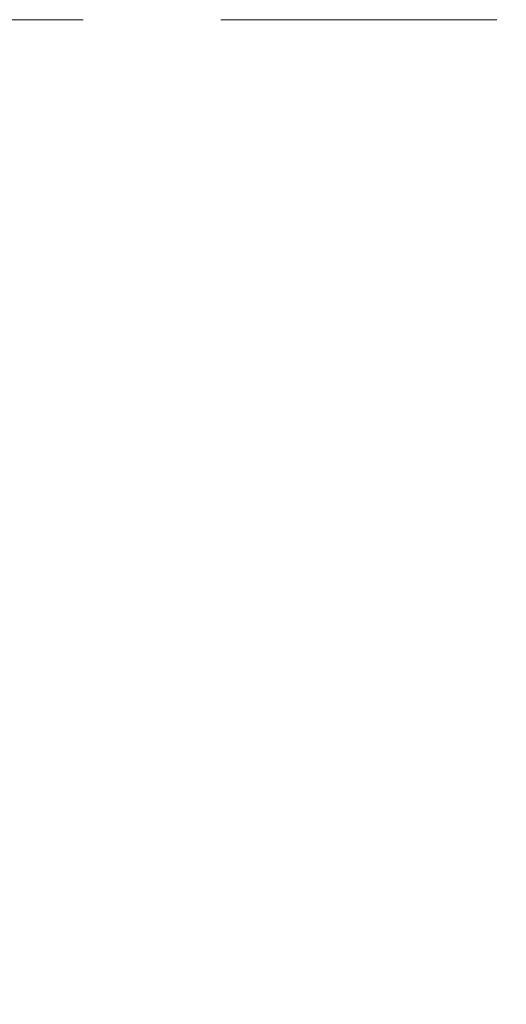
# Model space of a CAD drawing. Header units: metres. Extents: x -3716 to 31, y -1854 to 706.
# Tile 17 of 207: x -2751 to -2641, y 211 to 434. Entities that reach past the tile are written whole.
import ezdxf

# ---------------------------------------------------------------- set-up
doc = ezdxf.new("R2010")
doc.units = ezdxf.units.M
doc.header["$LTSCALE"] = 1.25
doc.linetypes.add('Linienart-Gestrichelt mit Abstand', pattern=[6, 4, -2])
doc.layers.add('Keine', color=7, linetype='Continuous', lineweight=9)
doc.layers.add('Keine-1', color=7, linetype='Continuous', lineweight=15)

# ---------------------------------------------------------------- blocks, each defined once
blk = doc.blocks.new('_Feinplanum 2D (2D)')
at = {"layer": 'Keine-1', "color": 1, "linetype": 'Linienart-Gestrichelt mit Abstand', "lineweight": 9, "true_color": 0xff0000, "flags": 128}
blk.add_lwpolyline([(6.04, -134.709), (4.108, -139.373), (2.43, -143.27), (0.229, -148.189), (-1.944, -152.85), (-2.57, -154.16), (-4.367, -157.84, -0.121867), (-4.988, -158.573), (-24.208, -172.456, 0.234343), (-30.814, -181.881), (-30.814, -181.881, -0.138275), (-50.042, -181.321), (-50.042, -181.321), (-63.534, -176.937), (-98.528, -165.507), (-148.424, -149.297), (-209.682, -128.621), (-249.498, -116.741), (-271.856, -111.08), (-272.634, -110.302), (-272.634, -44.203), (-268.399, 0.151), (-267.466, 0.15), (-197.755, 0.15), (5.976, 0.15), (6.006, -63.16)], format="xyb", close=True, dxfattribs=at)

msp = doc.modelspace()

# ---------------------------------------------------------------- block references
at = {"layer": 'Keine', "color": 1, "xscale": 12.5, "yscale": 12.5, "zscale": 12.5}
msp.add_blockref('_Feinplanum 2D (2D)', (-307.66, 432.49), dxfattribs=at)

doc.saveas('drawing.dxf')
